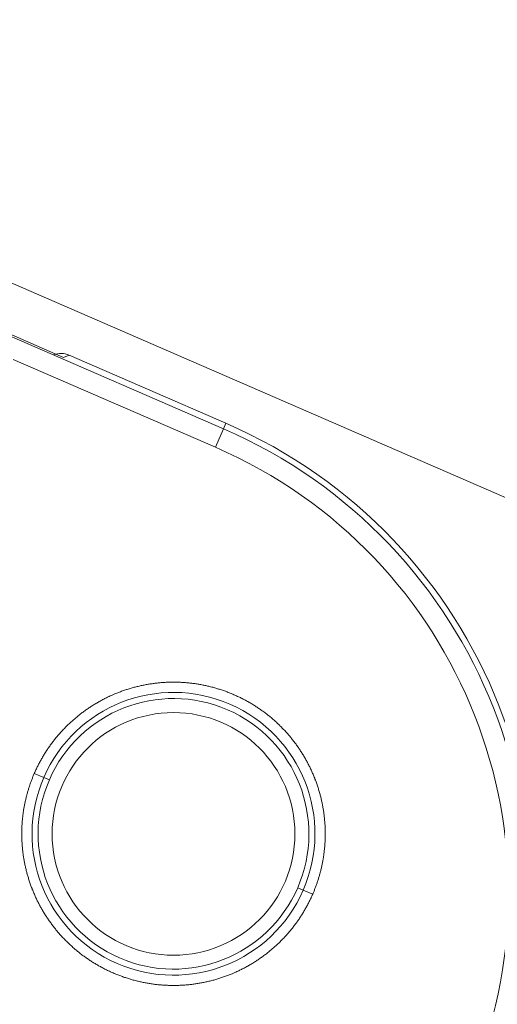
# Model space of a CAD drawing. Header units: millimetres. Extents: x 5437 to 18441, y -4466 to 3128.
# Tile 223 of 256: x 8581 to 8604, y -2749 to -2700. Entities that reach past the tile are written whole.
import ezdxf

# ---------------------------------------------------------------- set-up
doc = ezdxf.new("R2010")
doc.units = ezdxf.units.MM
doc.layers.add('1', color=7, linetype='Continuous', true_color=0xffffff)
doc.styles.add('TXT08', font='txt.shx', dxfattribs={"width": 0.8, "bigfont": 'gbcbig.shx'})
doc.dimstyles.get("Standard").update_dxf_attribs({"dimtxt": 0.18, "dimasz": 0.18, "dimexe": 0.18, "dimexo": 0.0625, "dimgap": 0.09, "dimtad": 0, "dimtih": 1, "dimtoh": 1, "dimdec": 4, "dimzin": 0, "dimdsep": 46, "dimtxsty": 'Standard', "dimcen": 0.09, "dimadec": 0, "dimazin": 0, "dimtfac": 1, "dimtdec": 4, "dimtofl": 0, "dimtmove": 0, "dimatfit": 3, "dimfxl": 1, "dimtolj": 1, "dimtzin": 0, "dimarcsym": 0})
doc.dimstyles.new('YanXiu', dxfattribs={"dimtxt": 40, "dimasz": 30, "dimexe": 0.66, "dimexo": 0.66, "dimgap": 0.66, "dimtad": 0, "dimdec": 1, "dimdsep": 46, "dimtxsty": 'TXT08', "dimcen": 0, "dimclrd": 256, "dimclre": 165, "dimclrt": 90, "dimazin": 2, "dimtfac": 1, "dimtdec": 1, "dimtofl": 0, "dimtmove": 0, "dimatfit": 3, "dimfxl": 1, "dimlwd": 5, "dimlwe": 13, "dimarcsym": 0})

# ---------------------------------------------------------------- blocks, each defined once
blk = doc.blocks.new('*D53')
at = {"color": 0, "lineweight": -2, "transparency": 16777216}
for p, q in [((10989.431, -2154.415), (10692.917, -2240.821)), ((11069.431, -2154.415), (10989.431, -2154.415)), ((8443.39, -2896.322), (8443.57, -2896.322)), ((8443.48, -2896.412), (8443.48, -2896.232))]:
    blk.add_line(p, q, dxfattribs=at)
at = {"color": 0, "lineweight": 20, "transparency": 16777216}
blk.add_solid([(10689.187, -2228.02), (10696.648, -2253.622), (10616.112, -2263.203)], dxfattribs=at)
at = {"layer": 'Defpoints', "color": 0, "lineweight": 20, "transparency": 16777216}
for p in [(10616.112, -2263.203), (6270.848, -3529.44)]:
    blk.add_point(p, dxfattribs=at)
at = {"color": 0, "lineweight": 20, "transparency": 16777216, "insert": (11249.521, -2154.415), "char_height": 80, "attachment_point": 5}
blk.add_mtext('\\A1;R2260', dxfattribs=at)
blk = doc.blocks.new('*D54')
at = {"color": 0, "lineweight": -2, "transparency": 16777216}
blk.add_line((7492.685, -2896.322), (7463.516, -2896.322), dxfattribs=at)
at = {"color": 0, "lineweight": -3, "transparency": 16777216}
for start, end in [(14.724706, 87.329624), (101.590205, 175.275294)]:
    blk.add_arc((8434.119, -2896.322), 970.423, start, end, dxfattribs=at)
at = {"color": 0, "lineweight": 20, "transparency": 16777216}
for points in [[(9385.695, -2646.81), (9359.647, -2652.519), (9389.799, -2727.809)], [(7480.316, -2816.939), (7453.672, -2815.84), (7463.696, -2896.322)]]:
    blk.add_solid(points, dxfattribs=at)
at = {"layer": 'Defpoints', "color": 0, "lineweight": 20, "transparency": 16777216}
for p in [(7900.863, -2085.545), (10671.817, -2501.755), (7492.748, -2896.322), (7740.501, -2896.322), (8434.119, -2896.322)]:
    blk.add_point(p, dxfattribs=at)
at = {"color": 0, "lineweight": 20, "transparency": 16777216, "insert": (8359.241, -1928.792), "char_height": 80, "attachment_point": 5}
blk.add_mtext('\\A1;165%%D', dxfattribs=at)
blk = doc.blocks.new('*D56')
at = {"lineweight": 5, "transparency": 16777216}
blk.add_line((9409.719, -2278.028), (9220.9, -2398.87), dxfattribs=at)
at = {"lineweight": 20, "transparency": 16777216}
blk.add_solid([(9218.205, -2394.659), (9223.595, -2403.082), (9195.632, -2415.042)], dxfattribs=at)
at = {"layer": 'Defpoints', "color": 0, "lineweight": 20, "transparency": 16777216}
for p in [(9195.632, -2415.042), (8443.48, -2896.412)]:
    blk.add_point(p, dxfattribs=at)
at = {"color": 90, "lineweight": 20, "transparency": 16777216, "insert": (9459.689, -2246.048), "char_height": 40, "attachment_point": 5, "rotation": 32.6188, "style": 'TXT08'}
blk.add_mtext('R893', dxfattribs=at)

msp = doc.modelspace()

# ---------------------------------------------------------------- linework, layer by layer
at = {"color": 7, "lineweight": 20}
msp.add_arc((8443.47995, -2896.41157), 893, 10.1099821, 350.11198757, dxfattribs=at)
at = {"layer": '1', "color": 0, "lineweight": 20}
for p, q in [((8607.79862, -2725.11445), (8554.10668, -2701.79108)), ((8564.36037, -2708.79456), (8582.87157, -2716.83499)), ((8580.31438, -2715.82355), (8590.77744, -2720.36823)), ((8583.14255, -2716.72813), (8582.87157, -2716.83499)), ((8590.89578, -2720.09578), (8583.14255, -2716.72813)), ((8590.37911, -2721.28531), (8580.37948, -2716.94192)), ((8590.89578, -2720.09578), (8590.77744, -2720.36823)), ((8590.77744, -2720.36823), (8590.37911, -2721.28531)), ((8581.89052, -2737.6143), (8581.42377, -2737.41156)), ((8582.16589, -2737.7339), (8581.89052, -2737.6143)), ((8594.71522, -2743.18476), (8594.43985, -2743.06516)), ((8595.18197, -2743.3875), (8594.71522, -2743.18477))]:
    msp.add_line(p, q, dxfattribs=at)
for centre, radius, start, end in [((8580.78985, -2743.36233), 25.36656, 336.52205, 66.52205), ((8580.78985, -2743.36233), 25.06952, 336.52205, 66.52205), ((8580.78985, -2743.36233), 24.06967, 336.52205, 66.52205), ((8588.30287, -2740.39953), 6.99112, 336.52205, 156.52205), ((8588.30287, -2740.39953), 6.6909, 336.52205, 156.52205), ((8588.30403, -2740.40247), 6, 90, 270), ((8588.30403, -2740.40247), 6, 270, 90), ((8588.30287, -2740.39953), 6.99112, 156.52205, 336.52205), ((8588.30287, -2740.39953), 6.6909, 156.52205, 336.52205)]:
    msp.add_arc(centre, radius, start, end, dxfattribs=at)
msp.add_ellipse((8582.74381, -2717.64536), major_axis=(-0.93056, -0.36697), ratio=0.99969546, start_param=3.92683852, end_param=4.71238871, dxfattribs=at)
for points in [[(8581.42377, -2737.41156), (8581.74446, -2736.67323), (8582.16422, -2735.97792), (8582.67539, -2735.34333), (8583.85532, -2734.22693), (8585.28779, -2733.46102), (8586.05154, -2733.17698), (8587.63638, -2732.82078), (8589.25906, -2732.89491), (8590.06067, -2733.04128), (8591.60482, -2733.54543), (8592.96149, -2734.43875), (8593.57558, -2734.97439), (8594.64491, -2736.19713), (8595.35413, -2737.65849), (8595.60804, -2738.43279), (8595.88045, -2739.91375), (8595.78208, -2741.41272), (8595.65749, -2742.09502), (8595.45585, -2742.75695), (8595.18197, -2743.3875)], [(8595.18197, -2743.3875), (8594.86127, -2744.12583), (8594.44152, -2744.82114), (8593.93034, -2745.45573), (8592.75041, -2746.57213), (8591.31795, -2747.33804), (8590.55419, -2747.62208), (8588.96936, -2747.97828), (8587.34668, -2747.90415), (8586.54507, -2747.75778), (8585.00091, -2747.25363), (8583.64425, -2746.36031), (8583.03016, -2745.82467), (8581.96083, -2744.60193), (8581.2516, -2743.14057), (8580.99769, -2742.36627), (8580.72528, -2740.88531), (8580.82366, -2739.38634), (8580.94825, -2738.70404), (8581.14989, -2738.04211), (8581.42377, -2737.41156)]]:
    msp.add_open_spline(points, degree=5, knots=[0, 0, 0, 0, 0, 0, 0.17082284, 0.17082284, 0.17082284, 0.34164568, 0.34164568, 0.34164568, 0.51246853, 0.51246853, 0.51246853, 0.68329137, 0.68329137, 0.68329137, 0.85411421, 0.85411421, 0.85411421, 1, 1, 1, 1, 1, 1], dxfattribs=at)

# ---------------------------------------------------------------- dimensions: what is measured, and where the dimension line sits
at = {"color": 0, "lineweight": 20}
dim = msp.add_angular_dim_2l(base=(7900.86303, -2085.54536), line1=((8434.11893, -2896.32157), (10671.81706, -2501.75501)), line2=((7740.5009, -2896.32157), (7492.74781, -2896.32157)), text='165%%D', dimstyle='Standard', override={"dimtxt": 80, "dimasz": 80, "dimlwd": 65533}, dxfattribs=at)
dim.commit()
dim.dimension.update_dxf_attribs({"geometry": '*D54', "text_midpoint": (8359.2409, -1928.79214), "dimtype": 162})
dim = msp.add_diameter_dim_2p(p1=(6270.84796, -3529.44022), p2=(10616.11195, -2263.20291), text='R2260', dimstyle='Standard', override={"dimtxt": 80, "dimasz": 80, "dimdec": 0}, dxfattribs=at)
dim.commit()
dim.dimension.update_dxf_attribs({"geometry": '*D53', "text_midpoint": (11249.52071, -2154.41547), "dimtype": 163})
at = {"color": 7, "lineweight": 20}
dim = msp.add_radius_dim(center=(8443.47995, -2896.41157), mpoint=(9195.63162, -2415.04179), dimstyle='YanXiu', dxfattribs=at)
dim.commit()
dim.dimension.update_dxf_attribs({"geometry": '*D56', "text_midpoint": (9459.68883, -2246.04773), "dimtype": 164})

doc.saveas('drawing.dxf')
